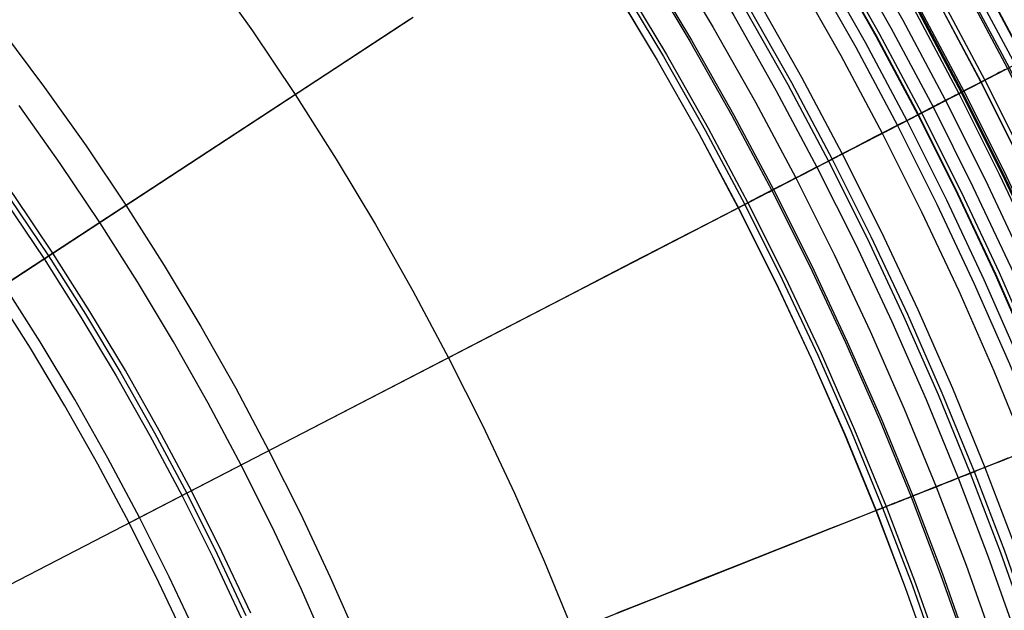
# Model space of a CAD drawing. Header units: millimetres. Extents: x -14 to 488, y -50 to 50.
# Tile 94 of 256: x 229.32 to 238.35, y 10.1 to 15.51. Entities that reach past the tile are written whole.
import ezdxf

# ---------------------------------------------------------------- set-up
doc = ezdxf.new("R2010")
doc.units = ezdxf.units.MM
doc.header["$MEASUREMENT"] = 0
doc.layers.add('Default', color=7, linetype='Continuous')

msp = doc.modelspace()

# ---------------------------------------------------------------- linework, layer by layer
at = {"layer": 'Default'}
for points in [[(229.6668, 25.4135), (230.3214, 24.868), (230.9622, 24.3051), (231.5887, 23.7254), (232.2002, 23.1296), (232.7961, 22.5181), (233.3757, 21.8916), (233.9386, 21.2507), (234.4842, 20.5962), (235.012, 19.9287), (235.5215, 19.2489), (236.0125, 18.5577), (236.4844, 17.8557), (236.9369, 17.1437), (237.3699, 16.4226), (237.783, 15.693), (238.176, 14.9559), (238.5488, 14.2121), (238.9013, 13.4622), (239.2334, 12.7072), (239.545, 11.9479), (239.8361, 11.1849), (240.1069, 10.4192), (240.3573, 9.6515)], [(229.6413, 25.382), (230.295, 24.8371), (230.9351, 24.2749), (231.5608, 23.696), (232.1715, 23.1009), (232.7667, 22.4901), (233.3456, 21.8644), (233.9078, 21.2243), (234.4527, 20.5706), (234.9798, 19.9039), (235.4888, 19.225), (235.9791, 18.5346), (236.4504, 17.8335), (236.9024, 17.1224), (237.3349, 16.4021), (237.7474, 15.6735), (238.14, 14.9373), (238.5123, 14.1943), (238.8644, 13.4454), (239.196, 12.6914), (239.5072, 11.9329), (239.798, 11.1709), (240.0685, 10.4062), (240.3186, 9.6394)], [(229.6414, 25.3822), (230.2952, 24.8373), (230.9352, 24.2751), (231.561, 23.6962), (232.1717, 23.1011), (232.7669, 22.4903), (233.3458, 21.8646), (233.908, 21.2245), (234.4529, 20.5708), (234.98, 19.9041), (235.489, 19.2251), (235.9793, 18.5347), (236.4506, 17.8336), (236.9026, 17.1225), (237.3351, 16.4022), (237.7477, 15.6736), (238.1402, 14.9374), (238.5126, 14.1945), (238.8646, 13.4455), (239.1963, 12.6915), (239.5075, 11.933), (239.7983, 11.171), (240.0687, 10.4063), (240.3189, 9.6395)], [(229.5125, 25.2234), (230.1622, 24.6819), (230.7983, 24.1232), (231.4201, 23.5478), (232.0271, 22.9564), (232.6185, 22.3494), (233.1939, 21.7276), (233.7525, 21.0915), (234.2941, 20.4418), (234.8179, 19.7793), (235.3237, 19.1046), (235.811, 18.4184), (236.2794, 17.7216), (236.7286, 17.015), (237.1584, 16.2992), (237.5684, 15.5751), (237.9585, 14.8435), (238.3285, 14.1051), (238.6784, 13.3608), (239.008, 12.6114), (239.3173, 11.8577), (239.6063, 11.1005), (239.875, 10.3404), (240.1236, 9.5784)], [(229.5192, 25.2317), (230.1691, 24.69), (230.8054, 24.1311), (231.4274, 23.5556), (232.0346, 22.9639), (232.6262, 22.3568), (233.2018, 21.7347), (233.7606, 21.0984), (234.3023, 20.4485), (234.8264, 19.7858), (235.3323, 19.1108), (235.8197, 18.4245), (236.2883, 17.7275), (236.7377, 17.0206), (237.1676, 16.3046), (237.5777, 15.5802), (237.968, 14.8483), (238.3381, 14.1098), (238.6881, 13.3652), (239.0178, 12.6156), (239.3272, 11.8616), (239.6163, 11.1041), (239.8851, 10.3439), (240.1338, 9.5816)], [(229.5293, 25.2441), (230.1795, 24.7022), (230.8161, 24.143), (231.4385, 23.5672), (232.0459, 22.9753), (232.6379, 22.3678), (233.2137, 21.7455), (233.7728, 21.1089), (234.3148, 20.4586), (234.8391, 19.7956), (235.3453, 19.1203), (235.833, 18.4336), (236.3017, 17.7363), (236.7513, 17.029), (237.1814, 16.3126), (237.5918, 15.5879), (237.9822, 14.8557), (238.3526, 14.1168), (238.7027, 13.3719), (239.0325, 12.6219), (239.3421, 11.8676), (239.6313, 11.1097), (239.9003, 10.349), (240.1491, 9.5864)], [(229.498, 25.2056), (230.1472, 24.6644), (230.7829, 24.1061), (231.4043, 23.5312), (232.0108, 22.9402), (232.6018, 22.3336), (233.1768, 21.7122), (233.7351, 21.0766), (234.2762, 20.4273), (234.7997, 19.7652), (235.3052, 19.091), (235.7921, 18.4054), (236.2602, 17.7091), (236.7091, 17.0029), (237.1385, 16.2876), (237.5482, 15.564), (237.9381, 14.8329), (238.3079, 14.0951), (238.6575, 13.3513), (238.9868, 12.6025), (239.2959, 11.8493), (239.5847, 11.0925), (239.8533, 10.333), (240.1017, 9.5716)], [(230.5845, 25.1754), (231.2332, 24.6057), (231.8674, 24.0189), (232.4864, 23.4157), (233.0896, 22.7967), (233.6763, 22.1625), (234.2461, 21.5138), (234.7984, 20.8512), (235.3326, 20.1755), (235.8484, 19.4875), (236.3454, 18.7877), (236.8231, 18.0771), (237.2812, 17.3564), (237.7195, 16.6264), (238.1376, 15.8879), (238.5355, 15.1418), (238.9129, 14.3888), (239.2697, 13.6298), (239.6058, 12.8655), (239.9212, 12.0968), (240.216, 11.3245), (240.4901, 10.5494), (240.7436, 9.7723)], [(230.5869, 25.1783), (231.2357, 24.6085), (231.87, 24.0217), (232.4891, 23.4184), (233.0923, 22.7993), (233.6791, 22.1651), (234.249, 21.5163), (234.8013, 20.8536), (235.3356, 20.1779), (235.8515, 19.4897), (236.3485, 18.7899), (236.8263, 18.0792), (237.2844, 17.3584), (237.7228, 16.6283), (238.141, 15.8898), (238.5389, 15.1435), (238.9163, 14.3905), (239.2731, 13.6313), (239.6093, 12.867), (239.9248, 12.0982), (240.2195, 11.3259), (240.4937, 10.5507), (240.7472, 9.7734)], [(228.3519, 25.1005), (228.9979, 24.5896), (229.6314, 24.0616), (230.2517, 23.5169), (230.858, 22.9559), (231.4498, 22.3792), (232.0265, 21.7873), (232.5875, 21.181), (233.1323, 20.5608), (233.6603, 19.9273), (234.1711, 19.2813), (234.6643, 18.6234), (235.1394, 17.9544), (235.5961, 17.2749), (236.0341, 16.5859), (236.4532, 15.8879), (236.853, 15.1819), (237.2334, 14.4685), (237.5942, 13.7486), (237.9353, 13.0229), (238.2567, 12.2922), (238.5583, 11.5572), (238.8401, 10.8189), (239.1021, 10.0778)], [(239.9657, 9.5557), (239.7202, 10.3057), (239.4567, 11.0494), (239.1752, 11.7866), (238.8629, 12.547), (238.5315, 13.2993), (238.1813, 14.0429), (237.8124, 14.7776), (237.4251, 15.5026), (237.0196, 16.2177), (236.5962, 16.9223), (236.1552, 17.616), (235.6867, 18.3127), (235.2005, 18.997), (234.6967, 19.6686), (234.1758, 20.327), (233.6382, 20.9717), (233.0841, 21.6024), (232.5139, 22.2185), (231.928, 22.8198), (231.3267, 23.4057), (230.7105, 23.9759), (230.0798, 24.53), (229.4351, 25.0677)], [(239.9657, 9.5557), (239.7202, 10.3057), (239.4567, 11.0494), (239.1752, 11.7866), (238.8629, 12.547), (238.5315, 13.2993), (238.1813, 14.0429), (237.8124, 14.7776), (237.4251, 15.5026), (237.0196, 16.2177), (236.5962, 16.9223), (236.1552, 17.616), (235.6867, 18.3127), (235.2005, 18.997), (234.6967, 19.6686), (234.1758, 20.327), (233.6382, 20.9717), (233.0841, 21.6024), (232.5139, 22.2185), (231.928, 22.8198), (231.3267, 23.4057), (230.7105, 23.9759), (230.0798, 24.53), (229.4351, 25.0677)], [(230.4732, 25.0454), (231.1186, 24.4786), (231.7496, 23.8948), (232.3654, 23.2947), (232.9655, 22.6789), (233.5492, 22.048), (234.1161, 21.4026), (234.6655, 20.7434), (235.1971, 20.0712), (235.7102, 19.3866), (236.2046, 18.6904), (236.6799, 17.9835), (237.1357, 17.2665), (237.5717, 16.5402), (237.9877, 15.8055), (238.3835, 15.0632), (238.759, 14.3141), (239.1139, 13.5589), (239.4483, 12.7986), (239.7622, 12.0339), (240.0554, 11.2655), (240.3281, 10.4944), (240.5803, 9.7212)], [(230.4833, 25.0572), (231.129, 24.4901), (231.7602, 23.906), (232.3763, 23.3057), (232.9767, 22.6896), (233.5607, 22.0583), (234.1278, 21.4126), (234.6775, 20.7531), (235.2093, 20.0806), (235.7227, 19.3957), (236.2173, 18.6992), (236.6928, 17.9919), (237.1488, 17.2746), (237.585, 16.548), (238.0012, 15.813), (238.3972, 15.0703), (238.7729, 14.3208), (239.128, 13.5653), (239.4626, 12.8046), (239.7765, 12.0395), (240.0699, 11.2709), (240.3427, 10.4994), (240.595, 9.7258)], [(230.5236, 25.1043), (231.1705, 24.5361), (231.8029, 23.951), (232.4202, 23.3495), (233.0217, 22.7322), (233.6068, 22.0998), (234.1749, 21.4529), (234.7257, 20.7922), (235.2584, 20.1184), (235.7728, 19.4323), (236.2683, 18.7345), (236.7447, 18.0259), (237.2015, 17.3072), (237.6386, 16.5792), (238.0556, 15.8428), (238.4523, 15.0988), (238.8286, 14.3479), (239.1844, 13.591), (239.5196, 12.8289), (239.8342, 12.0624), (240.1281, 11.2922), (240.4014, 10.5193), (240.6542, 9.7443)], [(229.3289, 24.9973), (229.9728, 24.4606), (230.6033, 23.9069), (231.2196, 23.3367), (231.8211, 22.7505), (232.4073, 22.1489), (232.9776, 21.5326), (233.5313, 20.9022), (234.068, 20.2583), (234.5872, 19.6016), (235.0885, 18.9329), (235.5714, 18.2529), (236.0357, 17.5623), (236.4809, 16.8619), (236.9068, 16.1525), (237.3132, 15.4348), (237.6998, 14.7097), (238.0666, 13.9779), (238.4133, 13.2403), (238.74, 12.4976), (239.0465, 11.7505), (239.3329, 11), (239.5993, 10.2467), (239.8457, 9.4915)], [(229.2297, 24.8751), (229.8705, 24.341), (230.4979, 23.79), (231.1112, 23.2225), (231.7098, 22.6392), (232.2932, 22.0405), (232.8606, 21.4272), (233.4117, 20.7998), (233.9458, 20.159), (234.4625, 19.5056), (234.9613, 18.8401), (235.4419, 18.1634), (235.9039, 17.4761), (236.3469, 16.7792), (236.7708, 16.0732), (237.1752, 15.359), (237.56, 14.6374), (237.9249, 13.9092), (238.27, 13.1751), (238.5951, 12.436), (238.9001, 11.6926), (239.1852, 10.9457), (239.4502, 10.1961), (239.6954, 9.4445)], [(239.7009, 9.4462), (239.4557, 10.1979), (239.1906, 10.9477), (238.9055, 11.6947), (238.6004, 12.4382), (238.2752, 13.1775), (237.9301, 13.9117), (237.5651, 14.64), (237.1802, 15.3618), (236.7758, 16.0761), (236.3518, 16.7822), (235.9087, 17.4793), (235.4466, 18.1666), (234.9659, 18.8435), (234.467, 19.5091), (233.9502, 20.1627), (233.416, 20.8035), (232.8649, 21.431), (232.2973, 22.0445), (231.7139, 22.6432), (231.1151, 23.2267), (230.5017, 23.7942), (229.8742, 24.3454), (229.2333, 24.8796)], [(229.2545, 24.9057), (229.8961, 24.3709), (230.5242, 23.8192), (231.1383, 23.2511), (231.7377, 22.667), (232.3217, 22.0676), (232.8899, 21.4536), (233.4416, 20.8254), (233.9763, 20.1839), (234.4937, 19.5296), (234.9931, 18.8633), (235.4743, 18.1858), (235.9368, 17.4977), (236.3804, 16.7999), (236.8048, 16.093), (237.2097, 15.378), (237.5949, 14.6555), (237.9604, 13.9264), (238.3058, 13.1914), (238.6313, 12.4514), (238.9367, 11.7071), (239.2221, 10.9593), (239.4875, 10.2088), (239.733, 9.4563)], [(229.1585, 24.7874), (229.797, 24.2552), (230.4222, 23.7061), (231.0334, 23.1406), (231.6299, 22.5593), (232.2112, 21.9627), (232.7767, 21.3516), (233.3258, 20.7264), (233.8581, 20.0878), (234.3729, 19.4367), (234.87, 18.7735), (235.349, 18.0992), (235.8093, 17.4143), (236.2508, 16.7198), (236.6732, 16.0163), (237.0762, 15.3046), (237.4596, 14.5855), (237.8233, 13.8598), (238.1672, 13.1283), (238.4911, 12.3918), (238.7951, 11.651), (239.0791, 10.9067), (239.3433, 10.1597), (239.5876, 9.4108)], [(229.0972, 24.7119), (229.7338, 24.1813), (230.3571, 23.6338), (230.9664, 23.0701), (231.5612, 22.4905), (232.1407, 21.8958), (232.7045, 21.2864), (233.2519, 20.6631), (233.7826, 20.0265), (234.2959, 19.3773), (234.7915, 18.7162), (235.2689, 18.0439), (235.7279, 17.3611), (236.1681, 16.6687), (236.5892, 15.9673), (236.991, 15.2577), (237.3732, 14.5408), (237.7358, 13.8174), (238.0786, 13.0881), (238.4016, 12.3538), (238.7047, 11.6152), (238.9878, 10.8732), (239.2512, 10.1285), (239.4948, 9.3818)], [(228.738, 24.2695), (229.3633, 23.7483), (229.9755, 23.2106), (230.574, 22.6568), (231.1582, 22.0876), (231.7275, 21.5034), (232.2812, 20.9049), (232.8189, 20.2926), (233.3401, 19.6674), (233.8444, 19.0297), (234.3311, 18.3803), (234.8001, 17.7199), (235.251, 17.0493), (235.6833, 16.3691), (236.0969, 15.6802), (236.4916, 14.9833), (236.867, 14.2791), (237.2232, 13.5685), (237.5599, 12.8521), (237.8771, 12.1309), (238.1748, 11.4054), (238.453, 10.6766), (238.7116, 9.9451)], [(229.2704, 23.6397), (229.8798, 23.1044), (230.4756, 22.5531), (231.0571, 21.9865), (231.6238, 21.405), (232.175, 20.8092), (232.7103, 20.1997), (233.2292, 19.5773), (233.7311, 18.9425), (234.2157, 18.296), (234.6825, 17.6386), (235.1313, 16.9711), (235.5617, 16.294), (235.9734, 15.6082), (236.3663, 14.9144), (236.7401, 14.2135), (237.0946, 13.506), (237.4298, 12.793), (237.7456, 12.075), (238.0419, 11.3528), (238.3188, 10.6273), (238.5763, 9.8991)], [(229.2957, 23.6693), (229.9059, 23.1334), (230.5025, 22.5814), (231.0847, 22.0141), (231.6521, 21.4318), (232.204, 20.8353), (232.74, 20.2251), (233.2595, 19.6019), (233.762, 18.9663), (234.2472, 18.319), (234.7146, 17.6608), (235.164, 16.9924), (235.5949, 16.3145), (236.0072, 15.6279), (236.4005, 14.9332), (236.7747, 14.2314), (237.1297, 13.5231), (237.4653, 12.8091), (237.7815, 12.0902), (238.0782, 11.3672), (238.3554, 10.6408), (238.6132, 9.9117)], [(229.193, 23.5493), (229.8001, 23.016), (230.3937, 22.4668), (230.973, 21.9023), (231.5375, 21.323), (232.0867, 20.7295), (232.6199, 20.1223), (233.1368, 19.5022), (233.6368, 18.8699), (234.1195, 18.2259), (234.5846, 17.571), (235.0317, 16.9059), (235.4605, 16.2314), (235.8706, 15.5482), (236.262, 14.8571), (236.6343, 14.1588), (236.9875, 13.4541), (237.3215, 12.7437), (237.636, 12.0284), (237.9313, 11.309), (238.2071, 10.5862), (238.4636, 9.8608)], [(229.0514, 23.3837), (229.6543, 22.8542), (230.2437, 22.3089), (230.8189, 21.7483), (231.3795, 21.173), (231.9248, 20.5836), (232.4544, 19.9807), (232.9676, 19.3649), (233.4642, 18.7369), (233.9435, 18.0975), (234.4054, 17.4471), (234.8493, 16.7867), (235.2751, 16.1169), (235.6824, 15.4385), (236.0711, 14.7522), (236.4408, 14.0587), (236.7915, 13.3589), (237.1231, 12.6535), (237.4355, 11.9432), (237.7287, 11.2288), (238.0026, 10.5111), (238.2573, 9.7907)], [(228.8901, 23.1953), (229.4882, 22.67), (230.0729, 22.129), (230.6436, 21.5729), (231.1997, 21.0023), (231.7407, 20.4176), (232.266, 19.8195), (232.7751, 19.2086), (233.2677, 18.5857), (233.7432, 17.9513), (234.2014, 17.3062), (234.6418, 16.651), (235.0642, 15.9866), (235.4682, 15.3136), (235.8538, 14.6327), (236.2206, 13.9448), (236.5685, 13.2506), (236.8974, 12.5508), (237.2073, 11.8462), (237.4981, 11.1376), (237.7699, 10.4255), (238.0226, 9.7109)], [(228.9013, 23.2084), (229.4998, 22.6828), (230.0848, 22.1415), (230.6558, 21.5851), (231.2122, 21.0141), (231.7535, 20.4291), (232.2791, 19.8307), (232.7885, 19.2195), (233.2813, 18.5962), (233.7572, 17.9615), (234.2156, 17.316), (234.6562, 16.6605), (235.0788, 15.9956), (235.4831, 15.3223), (235.8689, 14.641), (236.2359, 13.9528), (236.584, 13.2581), (236.9131, 12.558), (237.2232, 11.853), (237.5142, 11.1439), (237.786, 10.4315), (238.0389, 9.7165)], [(228.73, 23.0082), (229.3233, 22.4871), (229.9033, 21.9504), (230.4694, 21.3988), (231.0211, 20.8327), (231.5577, 20.2527), (232.0788, 19.6594), (232.5839, 19.0534), (233.0725, 18.4354), (233.5443, 17.8061), (233.9988, 17.1662), (234.4357, 16.5162), (234.8546, 15.8571), (235.2555, 15.1895), (235.6379, 14.5141), (236.0018, 13.8317), (236.3469, 13.1431), (236.6732, 12.4489), (236.9806, 11.7499), (237.2691, 11.0469), (237.5387, 10.3406), (237.7894, 9.6317)], [(229.2557, 22.412), (229.8338, 21.8772), (230.398, 21.3274), (230.9478, 20.7631), (231.4827, 20.185), (232.0021, 19.5937), (232.5055, 18.9897), (232.9925, 18.3738), (233.4627, 17.7466), (233.9157, 17.1087), (234.3511, 16.461), (234.7687, 15.804), (235.1682, 15.1386), (235.5494, 14.4655), (235.9121, 13.7853), (236.2561, 13.0989), (236.5813, 12.407), (236.8877, 11.7104), (237.1752, 11.0097), (237.4439, 10.3057), (237.6937, 9.5992)], [(229.2569, 22.4133), (229.835, 21.8785), (230.3993, 21.3286), (230.9491, 20.7643), (231.484, 20.1862), (232.0034, 19.5948), (232.5069, 18.9908), (232.9939, 18.3749), (233.4641, 17.7476), (233.9171, 17.1097), (234.3526, 16.4619), (234.7702, 15.805), (235.1697, 15.1395), (235.5509, 14.4663), (235.9136, 13.7861), (236.2576, 13.0997), (236.5829, 12.4078), (236.8893, 11.7111), (237.1768, 11.0104), (237.4455, 10.3063), (237.6954, 9.5998)], [(229.3006, 22.4619), (229.88, 21.9259), (230.4455, 21.3748), (230.9965, 20.8093), (231.5326, 20.23), (232.0531, 19.6373), (232.5576, 19.032), (233.0457, 18.4148), (233.5169, 17.7861), (233.9709, 17.1469), (234.4073, 16.4977), (234.8258, 15.8393), (235.2262, 15.1724), (235.6082, 14.4978), (235.9717, 13.8162), (236.3164, 13.1283), (236.6424, 12.4348), (236.9495, 11.7366), (237.2376, 11.0344), (237.5069, 10.3289), (237.7573, 9.6208)], [(231.4393, 10.0684), (231.1744, 10.6318), (230.8942, 11.1908), (230.5989, 11.7447), (230.2885, 12.2929), (229.9631, 12.8348), (229.623, 13.3699), (229.2684, 13.8974), (228.8995, 14.4168), (228.5166, 14.9276), (228.12, 15.4293), (227.71, 15.9211), (227.287, 16.4027), (226.8514, 16.8735), (226.4037, 17.333), (225.9441, 17.7808), (225.4733, 18.2164), (224.9918, 18.6393), (224.4999, 19.0493), (223.9983, 19.4459), (223.4875, 19.8288), (222.968, 20.1977), (222.4405, 20.5524), (221.9055, 20.8925)], [(221.8549, 20.8106), (222.3879, 20.4719), (222.9134, 20.1186), (223.4308, 19.7511), (223.9396, 19.3697), (224.4393, 18.9746), (224.9292, 18.5662), (225.4089, 18.1449), (225.8779, 17.711), (226.3356, 17.265), (226.7817, 16.8072), (227.2156, 16.3383), (227.6369, 15.8586), (228.0453, 15.3686), (228.4404, 14.869), (228.8218, 14.3601), (229.1893, 13.8427), (229.5425, 13.3172), (229.8813, 12.7843), (230.2054, 12.2445), (230.5146, 11.6984), (230.8088, 11.1466), (231.0879, 10.5898), (231.3517, 10.0285)], [(221.8803, 20.8517), (222.4143, 20.5123), (222.9408, 20.1583), (223.4593, 19.7902), (223.9691, 19.408), (224.4697, 19.0121), (224.9606, 18.6029), (225.4413, 18.1808), (225.9112, 17.746), (226.3698, 17.2991), (226.8167, 16.8405), (227.2514, 16.3706), (227.6736, 15.89), (228.0828, 15.3991), (228.4786, 14.8984), (228.8608, 14.3886), (229.229, 13.8702), (229.5829, 13.3437), (229.9224, 12.8097), (230.2471, 12.2688), (230.5569, 11.7217), (230.8517, 11.1688), (231.1313, 10.6109), (231.3957, 10.0485)], [(230.8555, 9.8028), (230.5974, 10.3517), (230.3245, 10.8963), (230.0368, 11.4358), (229.7344, 11.9699), (229.4175, 12.4977), (229.0862, 13.0189), (228.7408, 13.5328), (228.3814, 14.0388), (228.0084, 14.5364), (227.6221, 15.025), (227.2227, 15.5041), (226.8107, 15.9733), (226.3863, 16.4319), (225.9502, 16.8795), (225.5025, 17.3157), (225.0439, 17.74), (224.5748, 18.152), (224.0957, 18.5514), (223.607, 18.9378), (223.1095, 19.3108), (222.6034, 19.6701), (222.0896, 20.0156), (221.5684, 20.3469)], [(229.261, 18.1822), (229.7293, 17.649), (230.1833, 17.1044), (230.6224, 16.549), (231.0464, 15.9834), (231.4548, 15.4083), (231.8475, 14.8242), (232.2241, 14.2318), (232.5843, 13.6318), (232.928, 13.0248), (233.255, 12.4115), (233.5652, 11.7926), (233.8585, 11.1687), (234.1348, 10.5405), (234.394, 9.9087)], [(229.261, 18.1822), (229.7293, 17.649), (230.1833, 17.1044), (230.6224, 16.549), (231.0464, 15.9834), (231.4548, 15.4083), (231.8475, 14.8242), (232.2241, 14.2318), (232.5843, 13.6318), (232.928, 13.0248), (233.255, 12.4115), (233.5652, 11.7926), (233.8585, 11.1687), (234.1348, 10.5405), (234.394, 9.9087)], [(229.1518, 15.4167), (229.5471, 14.8894), (229.9279, 14.3531), (230.294, 13.8085), (230.6451, 13.2562), (230.981, 12.6968), (231.3014, 12.1308), (231.6063, 11.559), (231.8956, 10.982), (232.169, 10.4003), (232.4266, 9.8146)]]:
    msp.add_lwpolyline(points, dxfattribs=at)
at = {"layer": 'Default', "extrusion": (-0.54721, 0.836996, 0)}
for points in [[(-200.3112, 101.6635), (-200.3082, 101.6775), (-200.3049, 101.6915), (-200.3011, 101.7056), (-200.297, 101.7197), (-200.2925, 101.7339), (-200.2876, 101.7481), (-200.2824, 101.7622), (-200.2767, 101.7764), (-200.2706, 101.7905), (-200.2642, 101.8046), (-200.2573, 101.8186), (-200.25, 101.8326), (-200.2423, 101.8465), (-200.2342, 101.8603), (-200.2257, 101.8739), (-200.2168, 101.8875), (-200.2075, 101.9009), (-200.1978, 101.9141), (-200.1877, 101.9272), (-200.1772, 101.9401), (-200.1663, 101.9528), (-200.155, 101.9652), (-200.1434, 101.9775), (-200.1314, 101.9895), (-200.119, 102.0012), (-200.1063, 102.0126), (-200.0933, 102.0238), (-200.0799, 102.0347), (-200.0662, 102.0452), (-200.0522, 102.0554), (-200.038, 102.0653), (-200.0234, 102.0748), (-200.0086, 102.084), (-199.9936, 102.0928), (-199.9783, 102.1013), (-199.9628, 102.1093), (-199.9471, 102.117), (-199.9313, 102.1243), (-199.9152, 102.1312), (-199.8991, 102.1377), (-199.8828, 102.1437), (-199.8663, 102.1494), (-199.8498, 102.1546), (-199.8333, 102.1595), (-199.8166, 102.1639), (-199.7999, 102.1679), (-199.7832, 102.1715), (-199.7665, 102.1747), (-199.7498, 102.1775), (-199.7331, 102.1799), (-199.7164, 102.1819), (-199.6998, 102.1835), (-199.6833, 102.1847), (-199.6669, 102.1856), (-199.6505, 102.186), (-199.6343, 102.1861), (-199.6181, 102.1859), (-199.6021, 102.1853), (-199.5863, 102.1843), (-199.5706, 102.1831), (-199.5551, 102.1814), (-199.5397, 102.1795), (-199.5245, 102.1773), (-199.5096, 102.1748)], [(-198.8682, 101.4066), (-198.8655, 101.4207), (-198.8632, 101.4349), (-198.8612, 101.4493), (-198.8595, 101.4638), (-198.8581, 101.4785), (-198.8571, 101.4934), (-198.8565, 101.5084), (-198.8562, 101.5235), (-198.8563, 101.5387), (-198.8568, 101.554), (-198.8577, 101.5694), (-198.859, 101.5849), (-198.8607, 101.6004), (-198.8629, 101.616), (-198.8654, 101.6317), (-198.8684, 101.6473), (-198.8718, 101.663), (-198.8757, 101.6786), (-198.88, 101.6943), (-198.8847, 101.7098), (-198.8899, 101.7254), (-198.8955, 101.7408), (-198.9015, 101.7562), (-198.908, 101.7715), (-198.9149, 101.7866), (-198.9222, 101.8016), (-198.93, 101.8165), (-198.9382, 101.8312), (-198.9467, 101.8457), (-198.9557, 101.86), (-198.9651, 101.8741), (-198.9749, 101.8879), (-198.9851, 101.9015), (-198.9956, 101.9149), (-199.0065, 101.928), (-199.0178, 101.9408), (-199.0293, 101.9534), (-199.0412, 101.9656), (-199.0534, 101.9775), (-199.0659, 101.9891), (-199.0787, 102.0003), (-199.0917, 102.0112), (-199.105, 102.0218), (-199.1185, 102.032), (-199.1323, 102.0418), (-199.1462, 102.0513), (-199.1603, 102.0604), (-199.1746, 102.0691), (-199.189, 102.0775), (-199.2036, 102.0854), (-199.2183, 102.093), (-199.2331, 102.1002), (-199.248, 102.107), (-199.263, 102.1135), (-199.278, 102.1195), (-199.293, 102.1252), (-199.3081, 102.1305), (-199.3232, 102.1355), (-199.3383, 102.1401), (-199.3534, 102.1443), (-199.3685, 102.1481), (-199.3835, 102.1516), (-199.3985, 102.1548), (-199.4134, 102.1576)]]:
    msp.add_lwpolyline(points, dxfattribs=at)
at = {"layer": 'Default', "extrusion": (0.145265, -0.117936, 0.982339)}
msp.add_lwpolyline([(160.6392, -155.2591), (160.6392, -155.1735)], dxfattribs=at)
at = {"layer": 'Default', "extrusion": (-0.459295, 0.888284, 0)}
for points in [[(-211.0412, 101.6635), (-211.0382, 101.6775), (-211.0348, 101.6915), (-211.0311, 101.7056), (-211.027, 101.7197), (-211.0225, 101.7339), (-211.0176, 101.7481), (-211.0124, 101.7622), (-211.0067, 101.7764), (-211.0006, 101.7905), (-210.9942, 101.8046), (-210.9873, 101.8186), (-210.98, 101.8326), (-210.9723, 101.8465), (-210.9642, 101.8603), (-210.9557, 101.8739), (-210.9468, 101.8875), (-210.9375, 101.9009), (-210.9278, 101.9141), (-210.9177, 101.9272), (-210.9072, 101.9401), (-210.8963, 101.9528), (-210.885, 101.9652), (-210.8734, 101.9775), (-210.8614, 101.9895), (-210.849, 102.0012), (-210.8363, 102.0126), (-210.8233, 102.0238), (-210.8099, 102.0347), (-210.7962, 102.0452), (-210.7822, 102.0554), (-210.768, 102.0653), (-210.7534, 102.0748), (-210.7386, 102.084), (-210.7236, 102.0928), (-210.7083, 102.1013), (-210.6928, 102.1093), (-210.6771, 102.117), (-210.6612, 102.1243), (-210.6452, 102.1312), (-210.629, 102.1377), (-210.6127, 102.1437), (-210.5963, 102.1494), (-210.5798, 102.1546), (-210.5633, 102.1595), (-210.5466, 102.1639), (-210.5299, 102.1679), (-210.5132, 102.1715), (-210.4965, 102.1747), (-210.4798, 102.1775), (-210.4631, 102.1799), (-210.4464, 102.1819), (-210.4298, 102.1835), (-210.4133, 102.1847), (-210.3969, 102.1856), (-210.3805, 102.186), (-210.3643, 102.1861), (-210.3481, 102.1859), (-210.3321, 102.1853), (-210.3163, 102.1843), (-210.3006, 102.1831), (-210.2851, 102.1814), (-210.2697, 102.1795), (-210.2545, 102.1773), (-210.2395, 102.1748)], [(-209.5982, 101.4066), (-209.5955, 101.4207), (-209.5932, 101.4349), (-209.5911, 101.4493), (-209.5894, 101.4638), (-209.5881, 101.4785), (-209.5871, 101.4934), (-209.5864, 101.5084), (-209.5862, 101.5235), (-209.5863, 101.5387), (-209.5868, 101.554), (-209.5877, 101.5694), (-209.589, 101.5849), (-209.5907, 101.6004), (-209.5929, 101.616), (-209.5954, 101.6317), (-209.5984, 101.6473), (-209.6018, 101.663), (-209.6057, 101.6786), (-209.61, 101.6943), (-209.6147, 101.7098), (-209.6198, 101.7254), (-209.6254, 101.7408), (-209.6315, 101.7562), (-209.638, 101.7715), (-209.6449, 101.7866), (-209.6522, 101.8016), (-209.66, 101.8165), (-209.6681, 101.8312), (-209.6767, 101.8457), (-209.6857, 101.86), (-209.6951, 101.8741), (-209.7049, 101.8879), (-209.7151, 101.9015), (-209.7256, 101.9149), (-209.7365, 101.928), (-209.7478, 101.9408), (-209.7593, 101.9534), (-209.7712, 101.9656), (-209.7834, 101.9775), (-209.7959, 101.9891), (-209.8087, 102.0003), (-209.8217, 102.0112), (-209.835, 102.0218), (-209.8485, 102.032), (-209.8623, 102.0418), (-209.8762, 102.0513), (-209.8903, 102.0604), (-209.9046, 102.0691), (-209.919, 102.0775), (-209.9336, 102.0854), (-209.9483, 102.093), (-209.9631, 102.1002), (-209.978, 102.107), (-209.9929, 102.1135), (-210.008, 102.1195), (-210.023, 102.1252), (-210.0381, 102.1305), (-210.0532, 102.1355), (-210.0683, 102.1401), (-210.0834, 102.1443), (-210.0985, 102.1481), (-210.1135, 102.1516), (-210.1285, 102.1548), (-210.1434, 102.1576)]]:
    msp.add_lwpolyline(points, dxfattribs=at)
at = {"layer": 'Default'}
for points in [[(230.9503, 9.852, 101.8879), (230.6917, 10.402, 101.8879), (230.4193, 10.9453, 101.8879), (230.1289, 11.49, 101.8879), (229.8246, 12.0271, 101.8879), (229.5068, 12.5563, 101.8879), (229.1755, 13.0773, 101.8879), (228.8275, 13.5951, 101.8879), (228.4662, 14.1037, 101.8879), (228.0919, 14.6029, 101.8879), (227.7049, 15.0923, 101.8879), (227.3033, 15.5741, 101.8879), (226.8894, 16.0453, 101.8879), (226.4634, 16.5057, 101.8879), (226.0256, 16.955, 101.8879), (225.5764, 17.3927, 101.8879), (225.116, 17.8187, 101.8879), (224.6447, 18.2326, 101.8879), (224.1629, 18.6343, 101.8879), (223.6736, 19.0212, 101.8879), (223.1744, 19.3955, 101.8879), (222.6657, 19.7568, 101.8879), (222.148, 20.1049, 101.8879), (221.627, 20.4361, 101.8879)], [(232.8984, 15.5112, 0.9239), (232.5629, 15.2919, 0.8955), (232.2126, 15.0629, 0.8782), (208.8776, -0.1931, 0.8725)], [(229.0862, 13.0189, 101.4066), (232.9303, 15.5321, 76.8205)], [(230.3245, 10.8963, 101.4066), (234.4042, 13.0057, 76.8205), (235.771, 13.7124, 67.1065), (236.7747, 14.2314, 58.875), (237.4861, 14.5992, 51.8783), (237.9585, 14.8435, 46.0296), (238.4523, 15.0988, 37.0252)], [(238.357, 15.0495, 3.1517), (238.306, 15.0232, 3.0541), (238.2529, 14.9957, 2.9593), (238.1977, 14.9671, 2.8671), (238.1402, 14.9374, 2.7774), (238.0806, 14.9066, 2.69), (238.0186, 14.8746, 2.6051), (237.9544, 14.8413, 2.5223), (237.8877, 14.8068, 2.4417), (237.8185, 14.7711, 2.3632), (237.7467, 14.7339, 2.2867), (237.6722, 14.6954, 2.2121), (237.5949, 14.6555, 2.1394), (237.5149, 14.6141, 2.0684), (237.4319, 14.5712, 1.9992), (237.3458, 14.5267, 1.9318), (237.2567, 14.4806, 1.8661), (237.1643, 14.4328, 1.8021), (237.0687, 14.3834, 1.74), (236.9696, 14.3321, 1.6796), (236.867, 14.2791, 1.621), (236.7609, 14.2242, 1.5642), (236.6511, 14.1675, 1.5092), (236.5377, 14.1088, 1.4561), (236.4205, 14.0482, 1.405), (236.2996, 13.9857, 1.3559), (236.1748, 13.9212, 1.3088), (236.0462, 13.8547, 1.2638), (235.9136, 13.7861, 1.2211), (235.7771, 13.7155, 1.1805), (235.6366, 13.6429, 1.1423), (235.4922, 13.5682, 1.1063), (235.3438, 13.4915, 1.0728), (235.1914, 13.4127, 1.0416), (235.0351, 13.3319, 1.013), (234.7106, 13.1641, 0.9632), (234.3703, 12.9882, 0.9239), (234.0143, 12.8041, 0.8955), (233.6425, 12.6118, 0.8782), (208.8776, -0.1931, 0.8725)], [(237.5651, 14.64, 24.8577), (237.5069, 14.6099, 24.8387), (237.4494, 14.5802, 24.8179), (237.3926, 14.5508, 24.7953), (237.3365, 14.5219, 24.7711), (237.2813, 14.4933, 24.7452), (237.2269, 14.4652, 24.7178), (237.1734, 14.4375, 24.6889), (237.1209, 14.4104, 24.6585), (237.0694, 14.3837, 24.6268), (237.0188, 14.3576, 24.5938), (236.9694, 14.332, 24.5595), (236.9211, 14.3071, 24.524), (236.874, 14.2827, 24.4873), (236.8281, 14.259, 24.4496), (236.7834, 14.2359, 24.4108), (236.7401, 14.2135, 24.3711), (236.6981, 14.1917, 24.3305), (236.6574, 14.1707, 24.289), (236.6181, 14.1504, 24.2467), (236.58, 14.1307, 24.2037), (236.5433, 14.1117, 24.1601), (236.5079, 14.0934, 24.1159), (236.4737, 14.0757, 24.0711), (236.4408, 14.0587, 24.0259), (236.4092, 14.0424, 23.9802), (236.3787, 14.0266, 23.9342), (236.3495, 14.0115, 23.8879), (236.3215, 13.997, 23.8412), (236.2946, 13.9831, 23.7943), (236.2688, 13.9698, 23.7472), (236.2441, 13.957, 23.6999), (236.2206, 13.9448, 23.6525), (236.198, 13.9332, 23.6049), (236.1765, 13.9221, 23.5572), (236.156, 13.9115, 23.5094), (236.1365, 13.9014, 23.4616), (236.118, 13.8918, 23.4137), (236.1004, 13.8827, 23.3657), (236.0837, 13.8741, 23.3176), (236.068, 13.866, 23.2695), (236.0531, 13.8583, 23.2214), (236.0391, 13.851, 23.1732), (236.0259, 13.8442, 23.1251), (236.0135, 13.8378, 23.0769), (235.9911, 13.8262, 22.9805), (235.9717, 13.8162, 22.8843), (235.9551, 13.8076, 22.7881), (235.9413, 13.8004, 22.6922), (235.9301, 13.7947, 22.5964), (235.9216, 13.7903, 22.5007), (235.9156, 13.7872, 22.4053), (235.912, 13.7853, 22.31), (235.9109, 13.7847, 22.2148), (235.9121, 13.7853, 22.1199), (235.9155, 13.7871, 22.0251), (235.9211, 13.79, 21.9305), (235.929, 13.7941, 21.8361), (235.9392, 13.7993, 21.742), (235.9515, 13.8057, 21.648), (235.966, 13.8132, 21.5543), (235.9828, 13.8219, 21.4608), (236.0018, 13.8317, 21.3677), (236.0229, 13.8427, 21.2748), (236.0463, 13.8548, 21.1822), (236.072, 13.868, 21.09), (236.1, 13.8825, 20.9981), (236.1303, 13.8982, 20.9067), (236.1631, 13.9151, 20.8157), (236.1982, 13.9333, 20.7252), (236.2359, 13.9528, 20.6352), (236.276, 13.9735, 20.5457), (236.3188, 13.9956, 20.4569), (236.3642, 14.0191, 20.3689), (236.4124, 14.044, 20.2816), (236.4634, 14.0704, 20.1953), (236.5174, 14.0983, 20.1099), (236.5743, 14.1278, 20.0257), (236.6343, 14.1588, 19.9426), (236.6975, 14.1915, 19.8609), (236.764, 14.2258, 19.7806), (236.7984, 14.2436, 19.7411), (236.8337, 14.2618, 19.702), (236.8697, 14.2805, 19.6634), (236.9067, 14.2996, 19.6253), (236.9445, 14.3191, 19.5877), (236.9831, 14.3391, 19.5507), (237.0226, 14.3596, 19.5143), (237.063, 14.3804, 19.4784), (237.1043, 14.4018, 19.4432), (237.1464, 14.4236, 19.4086), (237.1894, 14.4458, 19.3747), (237.2493, 14.4768, 19.3294), (237.2655, 14.4852, 19.3166), (237.2821, 14.4937, 19.3029), (237.2992, 14.5026, 19.2883), (237.3168, 14.5116, 19.2726), (237.3349, 14.521, 19.2558), (237.3732, 14.5408, 19.2183), (237.4147, 14.5623, 19.175), (237.4596, 14.5855, 19.1253), (237.5081, 14.6106, 19.069), (237.56, 14.6374, 19.0055), (237.6136, 14.6651, 18.9373), (237.6658, 14.6921, 18.8682), (237.717, 14.7186, 18.797), (237.7674, 14.7446, 18.7226), (237.8174, 14.7705, 18.6436), (237.8673, 14.7963, 18.5591), (237.9174, 14.8222, 18.4678), (237.968, 14.8483, 18.3684), (238.0193, 14.8749, 18.26), (238.0712, 14.9017, 18.1415), (238.1235, 14.9288, 18.0118), (238.176, 14.9559, 17.87), (238.2286, 14.9831, 17.7151), (238.2808, 15.0101, 17.5462), (238.3326, 15.0369, 17.3627), (238.3835, 15.0632, 17.1636)], [(238.3598, 15.051, 25.8366), (238.3342, 15.0377, 25.7763), (238.3079, 15.0241, 25.7179), (238.281, 15.0102, 25.6614), (238.2537, 14.9961, 25.6068), (238.2258, 14.9817, 25.554), (238.1975, 14.9671, 25.5031), (238.1689, 14.9523, 25.4542), (238.14, 14.9373, 25.4072), (238.1108, 14.9222, 25.3622), (238.0815, 14.907, 25.3192), (238.0521, 14.8918, 25.2781), (238.0226, 14.8766, 25.2389), (237.9933, 14.8615, 25.2018), (237.9641, 14.8464, 25.1666), (237.9352, 14.8314, 25.1334), (237.9066, 14.8166, 25.1021), (237.8784, 14.8021, 25.0728), (237.8508, 14.7878, 25.0455), (237.8237, 14.7737, 25.0202), (237.7972, 14.7601, 24.9968), (237.7716, 14.7468, 24.9754), (237.7467, 14.7339, 24.956), (237.7228, 14.7216, 24.9385), (237.7112, 14.7156, 24.9305), (237.6998, 14.7097, 24.923), (237.664, 14.6912, 24.9005), (237.6565, 14.6873, 24.8961), (237.6493, 14.6836, 24.8921), (237.6423, 14.68, 24.8884), (237.6353, 14.6764, 24.8849), (237.6282, 14.6727, 24.8816), (237.621, 14.6689, 24.8784), (237.6133, 14.665, 24.8752), (237.6052, 14.6608, 24.872), (237.5651, 14.64, 24.8577)], [(232.16, 9.706, 102.0748), (231.9046, 10.2863, 102.0748), (231.6348, 10.8601, 102.0748), (231.3507, 11.4268, 102.0748), (231.0476, 11.9951, 102.0748), (230.7302, 12.5555, 102.0748), (230.3986, 13.1076, 102.0748), (230.0531, 13.651, 102.0748), (229.69, 14.1912, 102.0748), (229.3131, 14.7218, 102.0748)], [(231.3266, 8.6943, 101.4066), (235.5969, 10.3849, 76.8205), (237.0276, 10.9513, 67.1065), (238.0782, 11.3672, 58.875), (238.8228, 11.662, 51.8783)], [(238.3859, 11.489, 1.74), (238.2822, 11.4479, 1.6796), (238.1748, 11.4054, 1.621), (238.0637, 11.3615, 1.5642), (237.9488, 11.316, 1.5092), (237.8301, 11.269, 1.4561), (237.7074, 11.2204, 1.405), (237.5808, 11.1703, 1.3559), (237.4502, 11.1186, 1.3088), (237.3156, 11.0653, 1.2638), (237.1768, 11.0104, 1.2211), (237.0339, 10.9538, 1.1805), (236.8869, 10.8956, 1.1423), (236.7357, 10.8357, 1.1063), (236.5804, 10.7742, 1.0728), (236.4209, 10.7111, 1.0416), (236.2573, 10.6463, 1.013), (235.9176, 10.5118, 0.9632), (235.5614, 10.3708, 0.9239), (235.1888, 10.2233, 0.8955), (234.7996, 10.0692, 0.8782)], [(238.3866, 11.4893, 24.6268), (238.3337, 11.4684, 24.5938), (238.282, 11.4479, 24.5595), (238.2314, 11.4279, 24.524), (238.1821, 11.4083, 24.4873), (238.134, 11.3893, 24.4496), (238.0873, 11.3708, 24.4108), (238.0419, 11.3528, 24.3711), (237.9979, 11.3354, 24.3305), (237.9554, 11.3186, 24.289), (237.9142, 11.3023, 24.2467), (237.8744, 11.2865, 24.2037), (237.836, 11.2713, 24.1601), (237.7989, 11.2566, 24.1159), (237.7631, 11.2425, 24.0711), (237.7287, 11.2288, 24.0259), (237.6956, 11.2157, 23.9802), (237.6637, 11.2031, 23.9342), (237.6331, 11.191, 23.8879), (237.6038, 11.1794, 23.8412), (237.5756, 11.1682, 23.7943), (237.5486, 11.1575, 23.7472), (237.5228, 11.1473, 23.6999), (237.4981, 11.1376, 23.6525), (237.4746, 11.1282, 23.6049), (237.4521, 11.1193, 23.5572), (237.4306, 11.1108, 23.5094), (237.4102, 11.1027, 23.4616), (237.3908, 11.0951, 23.4137), (237.3724, 11.0878, 23.3657), (237.3549, 11.0809, 23.3176), (237.3384, 11.0743, 23.2695), (237.3228, 11.0682, 23.2214), (237.3082, 11.0623, 23.1732), (237.2944, 11.0569, 23.1251), (237.2814, 11.0517, 23.0769), (237.2579, 11.0425, 22.9805), (237.2376, 11.0344, 22.8843), (237.2203, 11.0276, 22.7881), (237.2058, 11.0218, 22.6922), (237.1942, 11.0172, 22.5964), (237.1852, 11.0137, 22.5007), (237.1789, 11.0112, 22.4053), (237.1752, 11.0097, 22.31), (237.174, 11.0092, 22.2148), (237.1752, 11.0097, 22.1199), (237.1788, 11.0111, 22.0251), (237.1847, 11.0135, 21.9305), (237.193, 11.0167, 21.8361), (237.2036, 11.0209, 21.742), (237.2165, 11.0261, 21.648), (237.2317, 11.0321, 21.5543), (237.2493, 11.039, 21.4608), (237.2691, 11.0469, 21.3677), (237.2913, 11.0557, 21.2748), (237.3158, 11.0654, 21.1822), (237.3426, 11.076, 21.09), (237.3719, 11.0876, 20.9981), (237.4037, 11.1002, 20.9067), (237.4379, 11.1137, 20.8157), (237.4748, 11.1283, 20.7252), (237.5142, 11.1439, 20.6352), (237.5562, 11.1605, 20.5457), (237.6009, 11.1782, 20.4569), (237.6485, 11.1971, 20.3689), (237.6989, 11.217, 20.2816), (237.7523, 11.2382, 20.1953), (237.8088, 11.2605, 20.1099), (237.8684, 11.2841, 20.0257), (237.9313, 11.309, 19.9426), (237.9974, 11.3352, 19.8609), (238.0669, 11.3627, 19.7806), (238.103, 11.377, 19.7411), (238.1399, 11.3916, 19.702), (238.1777, 11.4066, 19.6634), (238.2163, 11.4219, 19.6253), (238.2559, 11.4375, 19.5877), (238.2963, 11.4535, 19.5507), (238.3377, 11.4699, 19.5143), (238.3799, 11.4866, 19.4784)]]:
    msp.add_polyline3d(points, dxfattribs=at)

doc.saveas('drawing.dxf')
